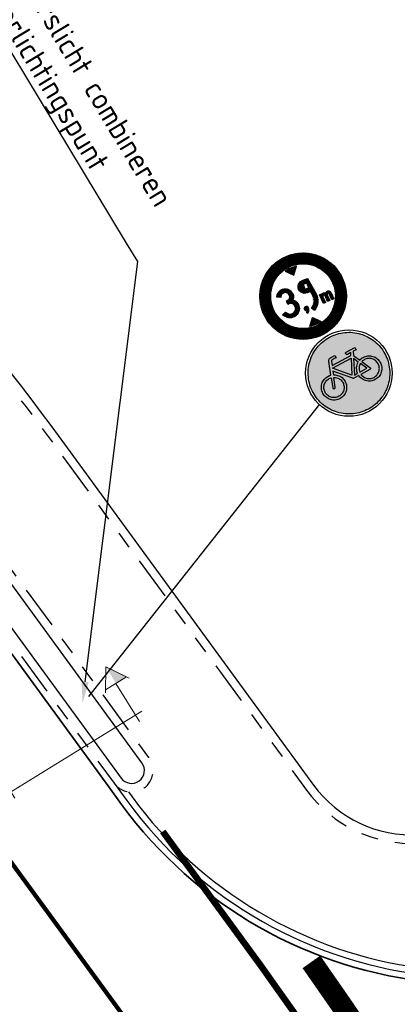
# Model space of a CAD drawing. Header units: metres. Extents: x 197458 to 198063, y 355297 to 355533.
# Tile 11 of 16: x 197539.55 to 197548.28, y 355361.3 to 355384.07. Entities that reach past the tile are written whole.
import ezdxf
from ezdxf import colors
from ezdxf.entities.mleader import LeaderData, LeaderLine
from ezdxf.enums import TextEntityAlignment as Align
from ezdxf.math import Vec2, Vec3

# ---------------------------------------------------------------- set-up
doc = ezdxf.new("R2010")
doc.units = ezdxf.units.M
for name, pattern in [('5050strp', [1, 0.5, -0.5]), ('VH-TROTTOIRBAND_130-150', [15, 5, -2, 2, -2, 2, -2]), ('VW-1-1_STREEP', [2, 1, -1])]:
    doc.linetypes.add(name, pattern=pattern)
for name, color, linetype, lineweight in [('N-WE-VH-GOOT_TEGEL-G', 170, 'Continuous', 35), ('N-WE-VW-MARKERING-DWARS_BLOK_5050-G', 255, '5050strp', 35), ('N-WE-VW-MARKERING_DWARS_DRIEHOEK_5050-G', 255, 'VW-HAAIETAND50-L-N', 35), ('N-WE-VW-MARKERING_LANGS_STREEP_11-G', 255, 'VW-1-1_STREEP', 13), ('X-XX-AL-T25', 7, 'Continuous', 25)]:
    doc.layers.add(name, color=color, linetype=linetype, lineweight=lineweight)
for name, color, linetype in [('N-WE-VH-KANTOPSLUITING_STREKLAAG-G', 7, 'Continuous'), ('N-XX-VH-KANTOPSLUITING_TROTTOIRBAND_180_200_250-G', 7, 'Continuous'), ('N-XX-VH-KANTOPSLUITING_VOORKANTBAND-G', 7, 'VH-TROTTOIRBAND_130-150'), ('X-XX-AL-DWARSPROFIEL-G', 7, 'Continuous'), ('Z_WEG_Z_VERKEERSB', 7, 'Continuous')]:
    doc.layers.add(name, color=color, linetype=linetype)
doc.styles.add('NLCS-ISO-M200-T25', font='NLCS-ISO.ttf', dxfattribs={"height": 0.5})
doc.styles.add('ROMANS1_200_50', font='romans.shx', dxfattribs={"width": 0.9, "height": 1})
doc.linetypes.add('VW-HAAIETAND50-L-N', pattern='A,0,-0.5,[150,NLCS.SHX,S=1,R=0,X=-0.625,Y=0],-0.5', length=1)
pattern_1 = [(113.90653, (197547.329716, 355374.905521), (-0.011427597, -0.005065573), [])]

# ---------------------------------------------------------------- blocks, each defined once
blk = doc.blocks.new('*U22')
at = {"layer": 'X-XX-AL-DWARSPROFIEL-G', "lineweight": 9}
for p, q in [((-13.078, 2.632), (-13.724, 1.614)), ((-13.078, 2.632), (-13.652, 1.728)), ((-13.078, 2.632), (-12.432, 1.614)), ((-6.312, 2.632), (-6.958, 1.614)), ((-6.312, 2.632), (-5.738, 1.728)), ((-6.312, 2.632), (-5.666, 1.614)), ((-13.078, 1.728), (-13.078, -0.351)), ((-6.312, 1.728), (-6.312, -0.351))]:
    blk.add_line(p, q, dxfattribs=at)
at = {"layer": 'X-XX-AL-DWARSPROFIEL-G', "lineweight": 9, "flags": 128}
for points in [[(-13.652, 1.728), (-12.505, 1.728)], [(-5.738, 1.728), (-6.885, 1.728)]]:
    blk.add_lwpolyline(points, dxfattribs=at)
at = {"layer": 'X-XX-AL-DWARSPROFIEL-G', "lineweight": 9}
blk.add_lwpolyline([(-5.968, 0), (-13.423, 0)], dxfattribs=at)
for points in [[(-13.078, 2.632), (-13.078, 1.728), (-13.652, 1.728)], [(-6.312, 2.632), (-6.312, 1.728), (-5.738, 1.728)]]:
    blk.add_solid(points, dxfattribs=at)
at = {"layer": 'X-XX-AL-DWARSPROFIEL-G', "lineweight": 9, "style": 'ROMANS1_200_50', "width": 0.9}
for tag, p in [('DP_L', (-13.078, 2.801)), ('DP_R', (-6.312, 2.801))]:
    blk.add_attdef(tag, text='', height=0.5, rotation=359.9999, dxfattribs=at).set_placement(p, align=Align.BOTTOM_CENTER)

msp = doc.modelspace()

# ---------------------------------------------------------------- hatches: boundary and pattern name
at = {"layer": 'Z_WEG_Z_VERKEERSB'}
h = msp.add_hatch(dxfattribs=at)
h.set_pattern_fill('LINE', color=10, scale=0.1, angle=113.9065, style=0)
h.set_pattern_definition(pattern_1)
edge = h.paths.add_edge_path(flags=17)
edge.add_arc((197546.101, 355377.677), 0.75, 0, 360)
edge = h.paths.add_edge_path()
edge.add_arc((197546.101, 355377.677), 1, 0, 360)
h = msp.add_hatch(dxfattribs=at)
h.set_pattern_fill('LINE', color=256, scale=0.1, angle=113.9065, style=0)
h.set_pattern_definition(pattern_1)
h.paths.add_polyline_path([(197545.834, 355377.51), (197545.845, 355377.506), (197545.867, 355377.496), (197545.886, 355377.481), (197545.902, 355377.462), (197545.915, 355377.439), (197545.924, 355377.414), (197545.927, 355377.389), (197545.925, 355377.364), (197545.918, 355377.339), (197545.905, 355377.316), (197545.886, 355377.296), (197545.861, 355377.28), (197545.831, 355377.268), (197545.814, 355377.264), (197545.797, 355377.262), (197545.78, 355377.264), (197545.763, 355377.267), (197545.746, 355377.274), (197545.73, 355377.283), (197545.713, 355377.294), (197545.696, 355377.308), (197545.627, 355377.246), (197545.655, 355377.226), (197545.682, 355377.21), (197545.709, 355377.197), (197545.734, 355377.187), (197545.76, 355377.18), (197545.784, 355377.176), (197545.808, 355377.176), (197545.831, 355377.179), (197545.853, 355377.184), (197545.874, 355377.19), (197545.893, 355377.198), (197545.911, 355377.207), (197545.927, 355377.218), (197545.943, 355377.23), (197545.956, 355377.244), (197545.969, 355377.258), (197545.989, 355377.29), (197546.003, 355377.322), (197546.012, 355377.355), (197546.014, 355377.389), (197546.012, 355377.423), (197546.004, 355377.455), (197545.992, 355377.485), (197545.974, 355377.514), (197545.952, 355377.54), (197545.927, 355377.562), (197545.898, 355377.579), (197545.866, 355377.593), (197545.873, 355377.615), (197545.877, 355377.639), (197545.878, 355377.664), (197545.875, 355377.691), (197545.867, 355377.719), (197545.854, 355377.746), (197545.835, 355377.774), (197545.81, 355377.801), (197545.781, 355377.824), (197545.75, 355377.839), (197545.716, 355377.848), (197545.68, 355377.849), (197545.662, 355377.847), (197545.644, 355377.843), (197545.627, 355377.838), (197545.611, 355377.832), (197545.595, 355377.824), (197545.58, 355377.814), (197545.566, 355377.803), (197545.552, 355377.791), (197545.539, 355377.778), (197545.528, 355377.763), (197545.518, 355377.747), (197545.51, 355377.731), (197545.503, 355377.713), (197545.498, 355377.694), (197545.494, 355377.674), (197545.492, 355377.653), (197545.583, 355377.65), (197545.587, 355377.671), (197545.592, 355377.69), (197545.6, 355377.706), (197545.608, 355377.72), (197545.619, 355377.732), (197545.631, 355377.742), (197545.644, 355377.75), (197545.659, 355377.756), (197545.689, 355377.762), (197545.716, 355377.759), (197545.739, 355377.75), (197545.76, 355377.732), (197545.776, 355377.711), (197545.786, 355377.689), (197545.791, 355377.666), (197545.79, 355377.642), (197545.782, 355377.62), (197545.767, 355377.6), (197545.745, 355377.583), (197545.715, 355377.569), (197545.751, 355377.488), (197545.763, 355377.496), (197545.775, 355377.503), (197545.787, 355377.508), (197545.799, 355377.511), (197545.81, 355377.512), (197545.822, 355377.512)])
h.paths.add_polyline_path([(197546.191, 355377.32), (197546.187, 355377.313), (197546.185, 355377.309), (197546.182, 355377.305), (197546.21, 355377.284), (197546.215, 355377.29), (197546.219, 355377.296), (197546.225, 355377.308), (197546.232, 355377.324), (197546.236, 355377.343), (197546.238, 355377.362), (197546.235, 355377.381), (197546.229, 355377.402), (197546.223, 355377.412), (197546.217, 355377.421), (197546.209, 355377.428), (197546.2, 355377.434), (197546.191, 355377.438), (197546.181, 355377.439), (197546.17, 355377.438), (197546.159, 355377.435), (197546.15, 355377.43), (197546.141, 355377.423), (197546.135, 355377.414), (197546.13, 355377.405), (197546.128, 355377.395), (197546.128, 355377.386), (197546.129, 355377.377), (197546.132, 355377.368), (197546.142, 355377.353), (197546.156, 355377.343), (197546.17, 355377.339), (197546.182, 355377.338), (197546.19, 355377.34), (197546.198, 355377.342), (197546.198, 355377.336), (197546.196, 355377.33)])
h.paths.add_polyline_path([(197546.255, 355376.978), (197546.29, 355376.986), (197546.324, 355376.997), (197546.357, 355377.009), (197546.391, 355377.023), (197546.423, 355377.038), (197546.455, 355377.055), (197546.485, 355377.073), (197546.515, 355377.093), (197546.32, 355377.183)])
edge = h.paths.add_edge_path()
edge.add_arc((197546.109, 355377.571), 0.335, 319.1673, 389.3084)
edge.add_line((197546.401, 355377.735), (197546.203, 355378.088))
edge.add_line((197546.203, 355378.088), (197546.079, 355378.039))
edge.add_arc((197546.139, 355377.897), 0.154, 112.8874, 203.4506)
edge.add_arc((197546.139, 355377.897), 0.154, 203.4506, 294.0139)
edge.add_line((197546.202, 355377.756), (197546.165, 355377.838))
edge.add_arc((197546.139, 355377.897), 0.064, 203.8143, 294.0139, ccw=False)
edge.add_arc((197546.139, 355377.897), 0.064, 113.6148, 203.8143, ccw=False)
edge.add_line((197546.114, 355377.956), (197546.186, 355377.984))
edge.add_line((197546.186, 355377.984), (197546.232, 355377.868))
edge.add_line((197546.232, 355377.868), (197546.165, 355377.838))
edge.add_line((197546.165, 355377.838), (197546.202, 355377.756))
edge.add_line((197546.202, 355377.756), (197546.269, 355377.786))
edge.add_line((197546.269, 355377.786), (197546.322, 355377.691))
edge.add_arc((197546.109, 355377.571), 0.245, -40.8327, 29.3084, ccw=False)
edge.add_line((197546.294, 355377.411), (197546.362, 355377.352))
h.paths.add_polyline_path([(197546.557, 355377.675), (197546.558, 355377.686), (197546.563, 355377.696), (197546.572, 355377.702), (197546.583, 355377.705), (197546.593, 355377.702), (197546.602, 355377.696), (197546.608, 355377.686), (197546.667, 355377.554), (197546.715, 355377.575), (197546.656, 355377.707), (197546.653, 355377.718), (197546.654, 355377.729), (197546.659, 355377.739), (197546.668, 355377.745), (197546.679, 355377.748), (197546.69, 355377.745), (197546.699, 355377.738), (197546.705, 355377.729), (197546.764, 355377.596), (197546.811, 355377.618), (197546.749, 355377.758), (197546.743, 355377.769), (197546.735, 355377.778), (197546.726, 355377.787), (197546.714, 355377.793), (197546.702, 355377.798), (197546.689, 355377.8), (197546.675, 355377.798), (197546.662, 355377.794), (197546.649, 355377.786), (197546.638, 355377.776), (197546.629, 355377.764), (197546.623, 355377.749), (197546.608, 355377.754), (197546.594, 355377.757), (197546.581, 355377.756), (197546.569, 355377.753), (197546.558, 355377.747), (197546.549, 355377.74), (197546.541, 355377.731), (197546.534, 355377.722), (197546.529, 355377.732), (197546.482, 355377.711), (197546.571, 355377.511), (197546.618, 355377.532), (197546.56, 355377.664)])
h.paths.add_polyline_path([(197545.813, 355378.326), (197545.78, 355378.311), (197545.749, 355378.294), (197545.718, 355378.276), (197545.689, 355378.256), (197545.884, 355378.166), (197545.948, 355378.371), (197545.914, 355378.362), (197545.88, 355378.352), (197545.846, 355378.34)])
h = msp.add_hatch(color=170, dxfattribs=at)
h.paths.add_polyline_path([(197546.672, 355376.706), (197546.633, 355376.681), (197546.596, 355376.655), (197546.559, 355376.626), (197546.525, 355376.596), (197546.491, 355376.564), (197546.459, 355376.53), (197546.429, 355376.495), (197546.4, 355376.458), (197546.374, 355376.42), (197546.349, 355376.381), (197546.327, 355376.341), (197546.306, 355376.299), (197546.287, 355376.257), (197546.271, 355376.214), (197546.256, 355376.169), (197546.244, 355376.124), (197546.234, 355376.079), (197546.226, 355376.033), (197546.221, 355375.987), (197546.218, 355375.941), (197546.217, 355375.895), (197546.218, 355375.849), (197546.222, 355375.802), (197546.228, 355375.756), (197546.236, 355375.71), (197546.246, 355375.665), (197546.258, 355375.621), (197546.273, 355375.577), (197546.29, 355375.534), (197546.309, 355375.492), (197546.33, 355375.45), (197546.353, 355375.41), (197546.378, 355375.37), (197546.405, 355375.333), (197546.433, 355375.297), (197546.463, 355375.262), (197546.495, 355375.229), (197546.529, 355375.197), (197546.565, 355375.166), (197546.601, 355375.138), (197546.639, 355375.111), (197546.679, 355375.086), (197546.719, 355375.064), (197546.76, 355375.043), (197546.802, 355375.025), (197546.846, 355375.008), (197546.89, 355374.994), (197546.935, 355374.981), (197546.981, 355374.971), (197547.026, 355374.963), (197547.072, 355374.958), (197547.118, 355374.955), (197547.164, 355374.954), (197547.21, 355374.955), (197547.257, 355374.959), (197547.303, 355374.965), (197547.349, 355374.973), (197547.394, 355374.983), (197547.438, 355374.995), (197547.482, 355375.01), (197547.525, 355375.027), (197547.567, 355375.046), (197547.609, 355375.067), (197547.65, 355375.09), (197547.689, 355375.115), (197547.726, 355375.142), (197547.763, 355375.17), (197547.797, 355375.2), (197547.831, 355375.232), (197547.863, 355375.266), (197547.893, 355375.302), (197547.922, 355375.339), (197547.948, 355375.377), (197547.973, 355375.416), (197547.995, 355375.456), (197548.016, 355375.497), (197548.035, 355375.539), (197548.051, 355375.583), (197548.066, 355375.627), (197548.078, 355375.672), (197548.088, 355375.718), (197548.096, 355375.763), (197548.101, 355375.809), (197548.104, 355375.855), (197548.105, 355375.901), (197548.104, 355375.948), (197548.1, 355375.994), (197548.094, 355376.041), (197548.086, 355376.086), (197548.076, 355376.131), (197548.064, 355376.176), (197548.049, 355376.219), (197548.032, 355376.262), (197548.013, 355376.305), (197547.992, 355376.346), (197547.969, 355376.387), (197547.944, 355376.426), (197547.917, 355376.464), (197547.889, 355376.5), (197547.859, 355376.535), (197547.827, 355376.568), (197547.793, 355376.6), (197547.758, 355376.63), (197547.721, 355376.659), (197547.683, 355376.685), (197547.643, 355376.71), (197547.603, 355376.733), (197547.562, 355376.753), (197547.52, 355376.772), (197547.476, 355376.788), (197547.432, 355376.803), (197547.387, 355376.815), (197547.342, 355376.825), (197547.296, 355376.833), (197547.25, 355376.838), (197547.204, 355376.842), (197547.158, 355376.843), (197547.112, 355376.841), (197547.065, 355376.838), (197547.019, 355376.832), (197546.973, 355376.824), (197546.928, 355376.813), (197546.884, 355376.801), (197546.84, 355376.786), (197546.797, 355376.77), (197546.755, 355376.751), (197546.713, 355376.729)])
h.paths.add_polyline_path([(197547.085, 355375.457), (197547.073, 355375.431), (197547.058, 355375.406), (197547.041, 355375.383), (197547.022, 355375.361), (197547.001, 355375.342), (197546.978, 355375.325), (197546.954, 355375.31), (197546.928, 355375.298), (197546.901, 355375.288), (197546.873, 355375.281), (197546.845, 355375.277), (197546.816, 355375.275), (197546.787, 355375.277), (197546.759, 355375.281), (197546.731, 355375.288), (197546.704, 355375.297), (197546.678, 355375.309), (197546.654, 355375.324), (197546.631, 355375.341), (197546.609, 355375.36), (197546.59, 355375.381), (197546.573, 355375.404), (197546.558, 355375.429), (197546.546, 355375.455), (197546.536, 355375.481), (197546.529, 355375.509), (197546.525, 355375.538), (197546.523, 355375.566), (197546.525, 355375.595), (197546.529, 355375.623), (197546.536, 355375.651), (197546.545, 355375.678), (197546.557, 355375.704), (197546.572, 355375.728), (197546.589, 355375.752), (197546.608, 355375.773), (197546.629, 355375.792), (197546.652, 355375.809), (197546.676, 355375.824), (197546.71, 355375.84), (197546.744, 355375.851), (197546.697, 355376.169), (197546.697, 355376.186), (197546.699, 355376.203), (197546.705, 355376.219), (197546.714, 355376.234), (197546.724, 355376.246), (197546.733, 355376.253), (197546.736, 355376.255), (197546.743, 355376.258), (197546.751, 355376.263), (197546.762, 355376.269), (197546.776, 355376.276), (197546.793, 355376.285), (197546.812, 355376.296), (197546.834, 355376.307), (197546.862, 355376.256), (197546.84, 355376.244), (197546.821, 355376.234), (197546.805, 355376.225), (197546.792, 355376.218), (197546.781, 355376.212), (197546.774, 355376.208), (197546.769, 355376.206), (197546.767, 355376.205), (197546.761, 355376.199), (197546.756, 355376.188), (197546.755, 355376.177), (197546.77, 355376.074), (197547.206, 355376.309), (197547.203, 355376.373), (197547.126, 355376.332), (197547.114, 355376.328), (197547.103, 355376.329), (197547.093, 355376.335), (197547.086, 355376.344), (197547.082, 355376.354), (197547.083, 355376.366), (197547.089, 355376.376), (197547.098, 355376.383), (197547.297, 355376.49), (197547.325, 355376.439), (197547.26, 355376.404), (197547.264, 355376.307), (197547.411, 355376.201), (197547.429, 355376.219), (197547.448, 355376.235), (197547.468, 355376.25), (197547.49, 355376.263), (197547.516, 355376.275), (197547.543, 355376.285), (197547.571, 355376.292), (197547.6, 355376.296), (197547.628, 355376.298), (197547.657, 355376.297), (197547.685, 355376.293), (197547.713, 355376.286), (197547.74, 355376.276), (197547.766, 355376.264), (197547.79, 355376.249), (197547.813, 355376.232), (197547.835, 355376.213), (197547.854, 355376.192), (197547.871, 355376.169), (197547.886, 355376.144), (197547.898, 355376.118), (197547.908, 355376.092), (197547.915, 355376.064), (197547.919, 355376.036), (197547.921, 355376.007), (197547.92, 355375.978), (197547.916, 355375.95), (197547.909, 355375.922), (197547.899, 355375.895), (197547.887, 355375.87), (197547.873, 355375.845), (197547.856, 355375.822), (197547.836, 355375.8), (197547.815, 355375.781), (197547.792, 355375.764), (197547.768, 355375.749), (197547.742, 355375.737), (197547.715, 355375.727), (197547.687, 355375.72), (197547.659, 355375.716), (197547.63, 355375.714), (197547.601, 355375.716), (197547.573, 355375.72), (197547.545, 355375.726), (197547.518, 355375.736), (197547.492, 355375.748), (197547.468, 355375.763), (197547.445, 355375.78), (197547.428, 355375.794), (197547.413, 355375.809), (197547.4, 355375.825), (197547.387, 355375.842), (197547.271, 355375.78), (197547.266, 355375.778), (197547.26, 355375.777), (197547.248, 355375.779), (197546.789, 355375.947), (197546.802, 355375.859), (197546.826, 355375.859), (197546.851, 355375.857), (197546.875, 355375.853), (197546.899, 355375.847), (197546.926, 355375.838), (197546.952, 355375.825), (197546.977, 355375.811), (197547, 355375.794), (197547.021, 355375.774), (197547.04, 355375.753), (197547.057, 355375.73), (197547.072, 355375.706), (197547.084, 355375.68), (197547.094, 355375.653), (197547.101, 355375.625), (197547.106, 355375.597), (197547.107, 355375.568), (197547.106, 355375.54), (197547.102, 355375.512), (197547.095, 355375.484)], flags=16)
h.paths.add_polyline_path([(197547.031, 355375.478), (197547.022, 355375.458), (197547.01, 355375.438), (197546.996, 355375.42), (197546.981, 355375.403), (197546.964, 355375.387), (197546.946, 355375.374), (197546.926, 355375.362), (197546.905, 355375.352), (197546.884, 355375.344), (197546.861, 355375.338), (197546.839, 355375.335), (197546.816, 355375.333), (197546.793, 355375.334), (197546.77, 355375.338), (197546.748, 355375.343), (197546.726, 355375.351), (197546.706, 355375.361), (197546.686, 355375.372), (197546.668, 355375.386), (197546.65, 355375.401), (197546.635, 355375.418), (197546.621, 355375.437), (197546.61, 355375.456), (197546.6, 355375.477), (197546.592, 355375.499), (197546.586, 355375.521), (197546.583, 355375.544), (197546.581, 355375.567), (197546.582, 355375.589), (197546.586, 355375.612), (197546.591, 355375.634), (197546.599, 355375.656), (197546.609, 355375.676), (197546.62, 355375.696), (197546.634, 355375.715), (197546.649, 355375.732), (197546.666, 355375.747), (197546.684, 355375.761), (197546.704, 355375.773), (197546.728, 355375.784), (197546.753, 355375.793), (197546.786, 355375.563), (197546.79, 355375.552), (197546.798, 355375.544), (197546.808, 355375.539), (197546.819, 355375.539), (197546.83, 355375.542), (197546.839, 355375.55), (197546.844, 355375.56), (197546.844, 355375.571), (197546.811, 355375.801), (197546.847, 355375.799), (197546.882, 355375.791), (197546.904, 355375.783), (197546.925, 355375.774), (197546.944, 355375.762), (197546.963, 355375.748), (197546.98, 355375.733), (197546.995, 355375.716), (197547.009, 355375.698), (197547.021, 355375.678), (197547.031, 355375.657), (197547.038, 355375.636), (197547.044, 355375.614), (197547.047, 355375.591), (197547.049, 355375.568), (197547.048, 355375.545), (197547.045, 355375.522), (197547.039, 355375.5)], flags=0)
h.paths.add_polyline_path([(197547.562, 355375.782), (197547.54, 355375.79), (197547.52, 355375.799), (197547.5, 355375.811), (197547.481, 355375.825), (197547.458, 355375.846), (197547.439, 355375.87), (197547.644, 355375.981), (197547.653, 355375.989), (197547.657, 355375.999), (197547.658, 355376.011), (197547.654, 355376.021), (197547.646, 355376.03), (197547.459, 355376.166), (197547.472, 355376.179), (197547.487, 355376.191), (197547.502, 355376.202), (197547.518, 355376.211), (197547.539, 355376.221), (197547.56, 355376.229), (197547.582, 355376.235), (197547.605, 355376.238), (197547.628, 355376.239), (197547.651, 355376.238), (197547.674, 355376.235), (197547.696, 355376.23), (197547.718, 355376.222), (197547.738, 355376.212), (197547.758, 355376.201), (197547.776, 355376.187), (197547.793, 355376.172), (197547.809, 355376.155), (197547.822, 355376.136), (197547.834, 355376.117), (197547.844, 355376.096), (197547.852, 355376.074), (197547.858, 355376.052), (197547.862, 355376.03), (197547.863, 355376.006), (197547.862, 355375.984), (197547.858, 355375.961), (197547.853, 355375.939), (197547.845, 355375.917), (197547.835, 355375.896), (197547.824, 355375.877), (197547.81, 355375.858), (197547.795, 355375.841), (197547.778, 355375.826), (197547.759, 355375.812), (197547.74, 355375.8), (197547.719, 355375.791), (197547.698, 355375.783), (197547.676, 355375.777), (197547.653, 355375.774), (197547.63, 355375.772), (197547.607, 355375.773), (197547.585, 355375.777)], flags=0)
h.paths.add_polyline_path([(197547.285, 355375.854), (197547.268, 355376.233), (197547.377, 355376.153), (197547.361, 355376.122), (197547.349, 355376.09), (197547.342, 355376.062), (197547.338, 355376.034), (197547.337, 355376.005), (197547.339, 355375.976), (197547.341, 355375.955), (197547.346, 355375.935), (197547.352, 355375.914), (197547.359, 355375.894)], flags=0)
h.paths.add_polyline_path([(197547.227, 355375.849), (197546.779, 355376.012), (197547.209, 355376.244)], flags=0)
h.paths.add_polyline_path([(197547.411, 355375.922), (197547.402, 355375.952), (197547.396, 355375.982), (197547.395, 355376.005), (197547.396, 355376.028), (197547.4, 355376.051), (197547.405, 355376.073), (197547.414, 355376.096), (197547.424, 355376.119), (197547.574, 355376.01)], flags=0)
h = msp.add_hatch(color=255, dxfattribs=at)
h.paths.add_polyline_path([(197546.77, 355376.074), (197546.755, 355376.177), (197546.756, 355376.188), (197546.761, 355376.199), (197546.767, 355376.205), (197546.769, 355376.206), (197546.774, 355376.208), (197546.781, 355376.212), (197546.792, 355376.218), (197546.805, 355376.225), (197546.821, 355376.234), (197546.84, 355376.244), (197546.862, 355376.256), (197546.834, 355376.307), (197546.812, 355376.296), (197546.793, 355376.285), (197546.776, 355376.276), (197546.762, 355376.269), (197546.751, 355376.263), (197546.743, 355376.258), (197546.736, 355376.255), (197546.733, 355376.253), (197546.724, 355376.246), (197546.714, 355376.234), (197546.705, 355376.219), (197546.699, 355376.203), (197546.697, 355376.186), (197546.697, 355376.169), (197546.744, 355375.851), (197546.71, 355375.84), (197546.676, 355375.824), (197546.652, 355375.809), (197546.629, 355375.792), (197546.608, 355375.773), (197546.589, 355375.752), (197546.572, 355375.728), (197546.557, 355375.704), (197546.545, 355375.678), (197546.536, 355375.651), (197546.529, 355375.623), (197546.525, 355375.595), (197546.523, 355375.566), (197546.525, 355375.538), (197546.529, 355375.509), (197546.536, 355375.481), (197546.546, 355375.455), (197546.558, 355375.429), (197546.573, 355375.404), (197546.59, 355375.381), (197546.609, 355375.36), (197546.631, 355375.341), (197546.654, 355375.324), (197546.678, 355375.309), (197546.704, 355375.297), (197546.731, 355375.288), (197546.759, 355375.281), (197546.787, 355375.277), (197546.816, 355375.275), (197546.845, 355375.277), (197546.873, 355375.281), (197546.901, 355375.288), (197546.928, 355375.298), (197546.954, 355375.31), (197546.978, 355375.325), (197547.001, 355375.342), (197547.022, 355375.361), (197547.041, 355375.383), (197547.058, 355375.406), (197547.073, 355375.431), (197547.085, 355375.457), (197547.095, 355375.484), (197547.102, 355375.512), (197547.106, 355375.54), (197547.107, 355375.568), (197547.106, 355375.597), (197547.101, 355375.625), (197547.094, 355375.653), (197547.084, 355375.68), (197547.072, 355375.706), (197547.057, 355375.73), (197547.04, 355375.753), (197547.021, 355375.774), (197547, 355375.794), (197546.977, 355375.811), (197546.952, 355375.825), (197546.926, 355375.838), (197546.899, 355375.847), (197546.875, 355375.853), (197546.851, 355375.857), (197546.826, 355375.859), (197546.802, 355375.859), (197546.789, 355375.947), (197547.248, 355375.779), (197547.26, 355375.777), (197547.266, 355375.778), (197547.271, 355375.78), (197547.387, 355375.842), (197547.4, 355375.825), (197547.413, 355375.809), (197547.428, 355375.794), (197547.445, 355375.78), (197547.468, 355375.763), (197547.492, 355375.748), (197547.518, 355375.736), (197547.545, 355375.726), (197547.573, 355375.72), (197547.601, 355375.716), (197547.63, 355375.714), (197547.659, 355375.716), (197547.687, 355375.72), (197547.715, 355375.727), (197547.742, 355375.737), (197547.768, 355375.749), (197547.792, 355375.764), (197547.815, 355375.781), (197547.836, 355375.8), (197547.856, 355375.822), (197547.873, 355375.845), (197547.887, 355375.87), (197547.899, 355375.895), (197547.909, 355375.922), (197547.916, 355375.95), (197547.92, 355375.978), (197547.921, 355376.007), (197547.919, 355376.036), (197547.915, 355376.064), (197547.908, 355376.092), (197547.898, 355376.118), (197547.886, 355376.144), (197547.871, 355376.169), (197547.854, 355376.192), (197547.835, 355376.213), (197547.813, 355376.232), (197547.79, 355376.249), (197547.766, 355376.264), (197547.74, 355376.276), (197547.713, 355376.286), (197547.685, 355376.293), (197547.657, 355376.297), (197547.628, 355376.298), (197547.6, 355376.296), (197547.571, 355376.292), (197547.543, 355376.285), (197547.516, 355376.275), (197547.49, 355376.263), (197547.468, 355376.25), (197547.448, 355376.235), (197547.429, 355376.219), (197547.411, 355376.201), (197547.264, 355376.307), (197547.26, 355376.404), (197547.325, 355376.439), (197547.297, 355376.49), (197547.098, 355376.383), (197547.089, 355376.376), (197547.083, 355376.366), (197547.082, 355376.354), (197547.086, 355376.344), (197547.093, 355376.335), (197547.103, 355376.329), (197547.114, 355376.328), (197547.126, 355376.332), (197547.203, 355376.373), (197547.206, 355376.309)])
h.paths.add_polyline_path([(197547.411, 355375.922), (197547.402, 355375.952), (197547.396, 355375.982), (197547.395, 355376.005), (197547.396, 355376.028), (197547.4, 355376.051), (197547.405, 355376.073), (197547.414, 355376.096), (197547.424, 355376.119), (197547.574, 355376.01)], flags=16)
h.paths.add_polyline_path([(197547.439, 355375.87), (197547.644, 355375.981), (197547.653, 355375.989), (197547.657, 355375.999), (197547.658, 355376.011), (197547.654, 355376.021), (197547.646, 355376.03), (197547.459, 355376.166), (197547.472, 355376.179), (197547.487, 355376.191), (197547.502, 355376.202), (197547.518, 355376.211), (197547.539, 355376.221), (197547.56, 355376.229), (197547.582, 355376.235), (197547.605, 355376.238), (197547.628, 355376.239), (197547.651, 355376.238), (197547.674, 355376.235), (197547.696, 355376.23), (197547.718, 355376.222), (197547.738, 355376.212), (197547.758, 355376.201), (197547.776, 355376.187), (197547.793, 355376.172), (197547.809, 355376.155), (197547.822, 355376.136), (197547.834, 355376.117), (197547.844, 355376.096), (197547.852, 355376.074), (197547.858, 355376.052), (197547.862, 355376.03), (197547.863, 355376.006), (197547.862, 355375.984), (197547.858, 355375.961), (197547.853, 355375.939), (197547.845, 355375.917), (197547.835, 355375.896), (197547.824, 355375.877), (197547.81, 355375.858), (197547.795, 355375.841), (197547.778, 355375.826), (197547.759, 355375.812), (197547.74, 355375.8), (197547.719, 355375.791), (197547.698, 355375.783), (197547.676, 355375.777), (197547.653, 355375.774), (197547.63, 355375.772), (197547.607, 355375.773), (197547.585, 355375.777), (197547.562, 355375.782), (197547.54, 355375.79), (197547.52, 355375.799), (197547.5, 355375.811), (197547.481, 355375.825), (197547.458, 355375.846)], flags=16)
h.paths.add_polyline_path([(197547.359, 355375.894), (197547.285, 355375.854), (197547.268, 355376.233), (197547.377, 355376.153), (197547.361, 355376.122), (197547.349, 355376.09), (197547.342, 355376.062), (197547.338, 355376.034), (197547.337, 355376.005), (197547.339, 355375.976), (197547.341, 355375.955), (197547.346, 355375.935), (197547.352, 355375.914)], flags=16)
h.paths.add_polyline_path([(197547.227, 355375.849), (197546.779, 355376.012), (197547.209, 355376.244)], flags=16)
h.paths.add_polyline_path([(197547.021, 355375.678), (197547.031, 355375.657), (197547.038, 355375.636), (197547.044, 355375.614), (197547.047, 355375.591), (197547.049, 355375.568), (197547.048, 355375.545), (197547.045, 355375.522), (197547.039, 355375.5), (197547.031, 355375.478), (197547.022, 355375.458), (197547.01, 355375.438), (197546.996, 355375.42), (197546.981, 355375.403), (197546.964, 355375.387), (197546.946, 355375.374), (197546.926, 355375.362), (197546.905, 355375.352), (197546.884, 355375.344), (197546.861, 355375.338), (197546.839, 355375.335), (197546.816, 355375.333), (197546.793, 355375.334), (197546.77, 355375.338), (197546.748, 355375.343), (197546.726, 355375.351), (197546.706, 355375.361), (197546.686, 355375.372), (197546.668, 355375.386), (197546.65, 355375.401), (197546.635, 355375.418), (197546.621, 355375.437), (197546.61, 355375.456), (197546.6, 355375.477), (197546.592, 355375.499), (197546.586, 355375.521), (197546.583, 355375.544), (197546.581, 355375.567), (197546.582, 355375.589), (197546.586, 355375.612), (197546.591, 355375.634), (197546.599, 355375.656), (197546.609, 355375.676), (197546.62, 355375.696), (197546.634, 355375.715), (197546.649, 355375.732), (197546.666, 355375.747), (197546.684, 355375.761), (197546.704, 355375.773), (197546.728, 355375.784), (197546.753, 355375.793), (197546.786, 355375.563), (197546.79, 355375.552), (197546.798, 355375.544), (197546.808, 355375.539), (197546.819, 355375.539), (197546.83, 355375.542), (197546.839, 355375.55), (197546.844, 355375.56), (197546.844, 355375.571), (197546.811, 355375.801), (197546.847, 355375.799), (197546.882, 355375.791), (197546.904, 355375.783), (197546.925, 355375.774), (197546.944, 355375.762), (197546.963, 355375.748), (197546.98, 355375.733), (197546.995, 355375.716), (197547.009, 355375.698)], flags=16)

# ---------------------------------------------------------------- linework, layer by layer
at = {"layer": 'N-WE-VH-GOOT_TEGEL-G', "ltscale": 0.2, "flags": 128}
msp.add_lwpolyline([(197585.809, 355379.87), (197579.227, 355376.271), (197569.137, 355370.755), (197560.363, 355365.958), (197554.968, 355363.007, -0.015248), (197554.416, 355362.727, -0.133886), (197549.156, 355361.807, -0.214937), (197541.903, 355365.925), (197541.608, 355366.329), (197537.329, 355372.186, 0.072807), (197527.21, 355382.489), (197521.161, 355387.079, -0.021241), (197517.88, 355389.795)], format="xyb", dxfattribs=at)
at = {"layer": 'N-WE-VH-KANTOPSLUITING_STREKLAAG-G', "flags": 128}
for points in [[(197541.729, 355366.417), (197542.024, 355366.013, 0.214937), (197549.17, 355361.956, 0.214937)], [(197542.061, 355366.217), (197542.145, 355366.102, 0.2053), (197548.823, 355362.146, 0.2053)]]:
    msp.add_lwpolyline(points, format="xyb", dxfattribs=at)
at = {"layer": 'N-WE-VW-MARKERING-DWARS_BLOK_5050-G', "const_width": 0.5, "flags": 128}
msp.add_lwpolyline([(197546.292, 355362.284, -0.019054), (197548.564, 355358.831, -0.036491), (197553.586, 355349.015)], format="xyb", dxfattribs=at)
at = {"layer": 'N-WE-VW-MARKERING_DWARS_DRIEHOEK_5050-G', "const_width": 0.15, "flags": 128}
msp.add_lwpolyline([(197549.458, 355355.419), (197547.708, 355358.314, 0.02182), (197545.134, 355362.181), (197542.855, 355365.3)], format="xyb", dxfattribs=at)
at = {"layer": 'N-WE-VW-MARKERING_LANGS_STREEP_11-G', "const_width": 0.1, "flags": 128}
msp.add_lwpolyline([(197553.086, 355339.531, -0.014053), (197551.999, 355342.122), (197550.554, 355345.855, 0.033864), (197547.692, 355351.984, 0.009782), (197546.713, 355353.678), (197544.927, 355356.633, 0.02182), (197542.509, 355360.264), (197538.77, 355365.382)], format="xyb", dxfattribs=at)
at = {"layer": 'N-XX-VH-KANTOPSLUITING_TROTTOIRBAND_180_200_250-G', "flags": 128}
for points in [[(197523.165, 355390.391), (197529.537, 355385.556, -0.072807), (197540.437, 355374.457), (197546.343, 355366.374, 0.254961), (197548.768, 355365.23), (197549.598, 355365.279)], [(197518.115, 355390.055, 0.021241), (197521.372, 355387.358), (197527.422, 355382.768, -0.072807), (197537.611, 355372.392), (197541.89, 355366.535, 1), (197542.375, 355366.889), (197538.096, 355372.746, 0.072807), (197527.784, 355383.246), (197522.111, 355387.551), (197521.291, 355388.291)]]:
    msp.add_lwpolyline(points, format="xyb", dxfattribs=at)
at = {"layer": 'N-XX-VH-KANTOPSLUITING_VOORKANTBAND-G', "ltscale": 0.2, "flags": 128}
for points in [[(197523.044, 355390.232), (197529.416, 355385.397, -0.072807), (197540.276, 355374.339), (197546.181, 355366.256, 0.254961), (197548.78, 355365.031), (197559.51, 355365.662), (197560.292, 355366.089), (197569.065, 355370.886), (197579.155, 355376.403), (197585.737, 355380.002)], [(197517.981, 355389.907, 0.021241), (197521.251, 355387.199), (197527.301, 355382.609, -0.072807), (197537.45, 355372.274), (197541.729, 355366.417, 1), (197542.536, 355367.007), (197538.257, 355372.864, 0.072807), (197527.905, 355383.405), (197522.238, 355387.705), (197521.425, 355388.44)]]:
    msp.add_lwpolyline(points, format="xyb", dxfattribs=at)
at = {"layer": 'Z_WEG_Z_VERKEERSB'}
for points in [[(197545.948, 355378.371), (197545.914, 355378.362), (197545.88, 355378.352), (197545.846, 355378.34), (197545.813, 355378.326), (197545.78, 355378.311), (197545.749, 355378.294), (197545.718, 355378.276), (197545.689, 355378.256), (197545.884, 355378.166), (197545.948, 355378.371)], [(197545.583, 355377.65), (197545.492, 355377.653), (197545.494, 355377.674), (197545.498, 355377.694), (197545.503, 355377.713), (197545.51, 355377.731), (197545.518, 355377.747), (197545.528, 355377.763), (197545.539, 355377.778), (197545.552, 355377.791), (197545.566, 355377.803), (197545.58, 355377.814), (197545.595, 355377.824), (197545.611, 355377.832), (197545.627, 355377.838), (197545.644, 355377.843), (197545.662, 355377.847), (197545.68, 355377.849), (197545.716, 355377.848), (197545.75, 355377.839), (197545.781, 355377.824), (197545.81, 355377.801), (197545.835, 355377.774), (197545.854, 355377.746), (197545.867, 355377.719), (197545.875, 355377.691), (197545.878, 355377.664), (197545.877, 355377.639), (197545.873, 355377.615), (197545.866, 355377.593), (197545.898, 355377.579), (197545.927, 355377.562), (197545.952, 355377.54), (197545.974, 355377.514), (197545.992, 355377.485), (197546.004, 355377.455), (197546.012, 355377.423), (197546.014, 355377.389), (197546.012, 355377.355), (197546.003, 355377.322), (197545.989, 355377.29), (197545.969, 355377.258), (197545.956, 355377.244), (197545.943, 355377.23), (197545.927, 355377.218), (197545.911, 355377.207), (197545.893, 355377.198), (197545.874, 355377.19), (197545.853, 355377.184), (197545.831, 355377.179), (197545.808, 355377.176), (197545.784, 355377.176), (197545.76, 355377.18), (197545.734, 355377.187), (197545.709, 355377.197), (197545.682, 355377.21), (197545.655, 355377.226), (197545.627, 355377.246), (197545.696, 355377.308), (197545.713, 355377.294), (197545.73, 355377.283), (197545.746, 355377.274), (197545.763, 355377.267), (197545.78, 355377.264), (197545.797, 355377.262), (197545.814, 355377.264), (197545.831, 355377.268), (197545.861, 355377.28), (197545.886, 355377.296), (197545.905, 355377.316), (197545.918, 355377.339), (197545.925, 355377.364), (197545.927, 355377.389), (197545.924, 355377.414), (197545.915, 355377.439), (197545.902, 355377.462), (197545.886, 355377.481), (197545.867, 355377.496), (197545.845, 355377.506), (197545.834, 355377.51), (197545.822, 355377.512), (197545.81, 355377.512), (197545.799, 355377.511), (197545.787, 355377.508), (197545.775, 355377.503), (197545.763, 355377.496), (197545.751, 355377.488), (197545.715, 355377.569), (197545.745, 355377.583), (197545.767, 355377.6), (197545.782, 355377.62), (197545.79, 355377.642), (197545.791, 355377.666), (197545.786, 355377.689), (197545.776, 355377.711), (197545.76, 355377.732), (197545.739, 355377.75), (197545.716, 355377.759), (197545.689, 355377.762), (197545.659, 355377.756), (197545.644, 355377.75), (197545.631, 355377.742), (197545.619, 355377.732), (197545.608, 355377.72), (197545.6, 355377.706), (197545.592, 355377.69), (197545.587, 355377.671), (197545.583, 355377.65)], [(197546.764, 355377.596), (197546.705, 355377.729), (197546.699, 355377.738), (197546.69, 355377.745), (197546.679, 355377.748), (197546.668, 355377.745), (197546.659, 355377.739), (197546.654, 355377.729), (197546.653, 355377.718), (197546.656, 355377.707), (197546.715, 355377.575), (197546.667, 355377.554), (197546.608, 355377.686), (197546.602, 355377.696), (197546.593, 355377.702), (197546.583, 355377.705), (197546.572, 355377.702), (197546.563, 355377.696), (197546.558, 355377.686), (197546.557, 355377.675), (197546.56, 355377.664), (197546.618, 355377.532), (197546.571, 355377.511), (197546.482, 355377.711), (197546.529, 355377.732), (197546.534, 355377.722), (197546.541, 355377.731), (197546.549, 355377.74), (197546.558, 355377.747), (197546.569, 355377.753), (197546.581, 355377.756), (197546.594, 355377.757), (197546.608, 355377.754), (197546.623, 355377.749), (197546.629, 355377.764), (197546.638, 355377.776), (197546.649, 355377.786), (197546.662, 355377.794), (197546.675, 355377.798), (197546.689, 355377.8), (197546.702, 355377.798), (197546.714, 355377.793), (197546.726, 355377.787), (197546.735, 355377.778), (197546.743, 355377.769), (197546.749, 355377.758), (197546.811, 355377.618), (197546.764, 355377.596)], [(197546.198, 355377.342), (197546.198, 355377.337), (197546.197, 355377.334), (197546.196, 355377.33), (197546.193, 355377.324), (197546.19, 355377.317), (197546.187, 355377.313), (197546.185, 355377.309), (197546.182, 355377.305), (197546.21, 355377.284), (197546.215, 355377.29), (197546.219, 355377.296), (197546.225, 355377.308), (197546.232, 355377.324), (197546.236, 355377.343), (197546.238, 355377.362), (197546.235, 355377.381), (197546.229, 355377.402), (197546.223, 355377.412), (197546.217, 355377.421), (197546.209, 355377.428), (197546.2, 355377.434), (197546.191, 355377.438), (197546.181, 355377.439), (197546.17, 355377.438), (197546.159, 355377.435), (197546.15, 355377.43), (197546.141, 355377.423), (197546.135, 355377.414), (197546.13, 355377.405), (197546.128, 355377.395), (197546.128, 355377.386), (197546.129, 355377.377), (197546.132, 355377.368), (197546.142, 355377.353), (197546.156, 355377.343), (197546.17, 355377.339), (197546.182, 355377.338), (197546.19, 355377.34), (197546.198, 355377.342)], [(197546.515, 355377.093), (197546.485, 355377.073), (197546.455, 355377.055), (197546.423, 355377.038), (197546.391, 355377.023), (197546.357, 355377.009), (197546.324, 355376.997), (197546.29, 355376.986), (197546.255, 355376.978), (197546.32, 355377.183), (197546.515, 355377.093)], [(197547.992, 355376.346), (197548.013, 355376.305), (197548.032, 355376.262), (197548.049, 355376.219), (197548.064, 355376.176), (197548.076, 355376.131), (197548.086, 355376.086), (197548.094, 355376.041), (197548.1, 355375.994), (197548.104, 355375.948), (197548.105, 355375.901), (197548.104, 355375.855), (197548.101, 355375.809), (197548.096, 355375.763), (197548.088, 355375.718), (197548.078, 355375.672), (197548.066, 355375.627), (197548.051, 355375.583), (197548.035, 355375.539), (197548.016, 355375.497), (197547.995, 355375.456), (197547.973, 355375.416), (197547.948, 355375.377), (197547.922, 355375.339), (197547.893, 355375.302), (197547.863, 355375.266), (197547.831, 355375.232), (197547.797, 355375.2), (197547.763, 355375.17), (197547.726, 355375.142), (197547.689, 355375.115), (197547.65, 355375.09), (197547.609, 355375.067), (197547.567, 355375.046), (197547.525, 355375.027), (197547.482, 355375.01), (197547.438, 355374.995), (197547.394, 355374.983), (197547.349, 355374.973), (197547.303, 355374.965), (197547.257, 355374.959), (197547.21, 355374.955), (197547.164, 355374.954), (197547.118, 355374.955), (197547.072, 355374.958), (197547.026, 355374.963), (197546.981, 355374.971), (197546.935, 355374.981), (197546.89, 355374.994), (197546.846, 355375.008), (197546.802, 355375.025), (197546.76, 355375.043), (197546.719, 355375.064), (197546.679, 355375.086), (197546.639, 355375.111), (197546.601, 355375.138), (197546.565, 355375.166), (197546.529, 355375.197), (197546.495, 355375.229), (197546.463, 355375.262), (197546.433, 355375.297), (197546.405, 355375.333), (197546.378, 355375.37), (197546.353, 355375.41), (197546.33, 355375.45), (197546.309, 355375.492), (197546.29, 355375.534), (197546.273, 355375.577), (197546.258, 355375.621), (197546.246, 355375.665), (197546.236, 355375.71), (197546.228, 355375.756), (197546.222, 355375.802), (197546.218, 355375.849), (197546.217, 355375.895), (197546.218, 355375.941), (197546.221, 355375.987), (197546.226, 355376.033), (197546.234, 355376.079), (197546.244, 355376.124), (197546.256, 355376.169), (197546.271, 355376.214), (197546.287, 355376.257), (197546.306, 355376.299), (197546.327, 355376.341), (197546.349, 355376.381), (197546.374, 355376.42), (197546.4, 355376.458), (197546.429, 355376.495), (197546.459, 355376.53), (197546.491, 355376.564), (197546.525, 355376.596), (197546.559, 355376.626), (197546.596, 355376.655), (197546.633, 355376.681), (197546.672, 355376.706), (197546.713, 355376.729), (197546.755, 355376.751), (197546.797, 355376.77), (197546.84, 355376.786), (197546.884, 355376.801), (197546.928, 355376.813), (197546.973, 355376.824), (197547.019, 355376.832), (197547.065, 355376.838), (197547.112, 355376.841), (197547.158, 355376.843), (197547.204, 355376.842), (197547.25, 355376.838), (197547.296, 355376.833), (197547.342, 355376.825), (197547.387, 355376.815), (197547.432, 355376.803), (197547.476, 355376.788), (197547.52, 355376.772), (197547.562, 355376.753), (197547.603, 355376.733), (197547.643, 355376.71), (197547.683, 355376.685), (197547.721, 355376.659), (197547.758, 355376.63), (197547.793, 355376.6), (197547.827, 355376.568), (197547.859, 355376.535), (197547.889, 355376.5), (197547.917, 355376.464), (197547.944, 355376.426), (197547.969, 355376.387), (197547.992, 355376.346)]]:
    msp.add_lwpolyline(points, close=True, dxfattribs=at)
for points in [[(197546.269, 355377.786), (197546.202, 355377.756, -1.009879), (197546.079, 355378.039), (197546.203, 355378.088)], [(197546.232, 355377.868), (197546.165, 355377.838, -1.003489), (197546.114, 355377.956), (197546.186, 355377.984)], [(197546.203, 355378.088), (197546.401, 355377.735, -0.315976), (197546.362, 355377.352)], [(197546.269, 355377.786), (197546.322, 355377.691, -0.315976), (197546.294, 355377.411), (197546.362, 355377.352)]]:
    msp.add_lwpolyline(points, format="xyb", dxfattribs=at)
for points in [[(197546.232, 355377.868), (197546.186, 355377.984)], [(197546.48, 355375.177), (197541.135, 355368.423)]]:
    msp.add_lwpolyline(points, dxfattribs=at)
at = {"layer": 'Z_WEG_Z_VERKEERSB', "color": 255}
for points in [[(197547.271, 355375.78), (197547.266, 355375.778), (197547.26, 355375.777), (197547.248, 355375.779), (197546.789, 355375.947), (197546.802, 355375.859), (197546.826, 355375.859), (197546.851, 355375.857), (197546.875, 355375.853), (197546.899, 355375.847), (197546.926, 355375.838), (197546.952, 355375.825), (197546.977, 355375.811), (197547, 355375.794), (197547.021, 355375.774), (197547.04, 355375.753), (197547.057, 355375.73), (197547.072, 355375.706), (197547.084, 355375.68), (197547.094, 355375.653), (197547.101, 355375.625), (197547.106, 355375.597), (197547.107, 355375.568), (197547.106, 355375.54), (197547.102, 355375.512), (197547.095, 355375.484), (197547.085, 355375.457), (197547.073, 355375.431), (197547.058, 355375.406), (197547.041, 355375.383), (197547.022, 355375.361), (197547.001, 355375.342), (197546.978, 355375.325), (197546.954, 355375.31), (197546.928, 355375.298), (197546.901, 355375.288), (197546.873, 355375.281), (197546.845, 355375.277), (197546.816, 355375.275), (197546.787, 355375.277), (197546.759, 355375.281), (197546.731, 355375.288), (197546.704, 355375.297), (197546.678, 355375.309), (197546.654, 355375.324), (197546.631, 355375.341), (197546.609, 355375.36), (197546.59, 355375.381), (197546.573, 355375.404), (197546.558, 355375.429), (197546.546, 355375.455), (197546.536, 355375.481), (197546.529, 355375.509), (197546.525, 355375.538), (197546.523, 355375.566), (197546.525, 355375.595), (197546.529, 355375.623), (197546.536, 355375.651), (197546.545, 355375.678), (197546.557, 355375.704), (197546.572, 355375.728), (197546.589, 355375.752), (197546.608, 355375.773), (197546.629, 355375.792), (197546.652, 355375.809), (197546.676, 355375.824), (197546.71, 355375.84), (197546.744, 355375.851), (197546.697, 355376.169), (197546.697, 355376.186), (197546.699, 355376.203), (197546.705, 355376.219), (197546.714, 355376.234), (197546.724, 355376.246), (197546.733, 355376.253), (197546.736, 355376.255), (197546.743, 355376.258), (197546.751, 355376.263), (197546.762, 355376.269), (197546.776, 355376.276), (197546.793, 355376.285), (197546.812, 355376.296), (197546.834, 355376.307), (197546.862, 355376.256), (197546.84, 355376.244), (197546.821, 355376.234), (197546.805, 355376.225), (197546.792, 355376.218), (197546.781, 355376.212), (197546.774, 355376.208), (197546.769, 355376.206), (197546.767, 355376.205), (197546.761, 355376.199), (197546.756, 355376.188), (197546.755, 355376.177), (197546.77, 355376.074), (197547.206, 355376.309), (197547.203, 355376.373), (197547.126, 355376.332), (197547.114, 355376.328), (197547.103, 355376.329), (197547.093, 355376.335), (197547.086, 355376.344), (197547.082, 355376.354), (197547.083, 355376.366), (197547.089, 355376.376), (197547.098, 355376.383), (197547.297, 355376.49), (197547.325, 355376.439), (197547.26, 355376.404), (197547.264, 355376.307), (197547.411, 355376.201), (197547.429, 355376.219), (197547.448, 355376.235), (197547.468, 355376.25), (197547.49, 355376.263), (197547.516, 355376.275), (197547.543, 355376.285), (197547.571, 355376.292), (197547.6, 355376.296), (197547.628, 355376.298), (197547.657, 355376.297), (197547.685, 355376.293), (197547.713, 355376.286), (197547.74, 355376.276), (197547.766, 355376.264), (197547.79, 355376.249), (197547.813, 355376.232), (197547.835, 355376.213), (197547.854, 355376.192), (197547.871, 355376.169), (197547.886, 355376.144), (197547.898, 355376.118), (197547.908, 355376.092), (197547.915, 355376.064), (197547.919, 355376.036), (197547.921, 355376.007), (197547.92, 355375.978), (197547.916, 355375.95), (197547.909, 355375.922), (197547.899, 355375.895), (197547.887, 355375.87), (197547.873, 355375.845), (197547.856, 355375.822), (197547.836, 355375.8), (197547.815, 355375.781), (197547.792, 355375.764), (197547.768, 355375.749), (197547.742, 355375.737), (197547.715, 355375.727), (197547.687, 355375.72), (197547.659, 355375.716), (197547.63, 355375.714), (197547.601, 355375.716), (197547.573, 355375.72), (197547.545, 355375.726), (197547.518, 355375.736), (197547.492, 355375.748), (197547.468, 355375.763), (197547.445, 355375.78), (197547.428, 355375.794), (197547.413, 355375.809), (197547.4, 355375.825), (197547.387, 355375.842), (197547.271, 355375.78)], [(197547.209, 355376.244), (197547.227, 355375.849), (197546.779, 355376.012), (197547.209, 355376.244)], [(197547.359, 355375.894), (197547.352, 355375.914), (197547.346, 355375.935), (197547.341, 355375.955), (197547.339, 355375.976), (197547.337, 355376.005), (197547.338, 355376.034), (197547.342, 355376.062), (197547.349, 355376.09), (197547.361, 355376.122), (197547.377, 355376.153), (197547.268, 355376.233), (197547.285, 355375.854), (197547.359, 355375.894)], [(197547.574, 355376.01), (197547.424, 355376.119), (197547.414, 355376.096), (197547.405, 355376.073), (197547.4, 355376.051), (197547.396, 355376.028), (197547.395, 355376.005), (197547.396, 355375.982), (197547.402, 355375.952), (197547.411, 355375.922), (197547.574, 355376.01)], [(197547.439, 355375.87), (197547.458, 355375.846), (197547.481, 355375.825), (197547.5, 355375.811), (197547.52, 355375.799), (197547.54, 355375.79), (197547.562, 355375.782), (197547.585, 355375.777), (197547.607, 355375.773), (197547.63, 355375.772), (197547.653, 355375.774), (197547.676, 355375.777), (197547.698, 355375.783), (197547.719, 355375.791), (197547.74, 355375.8), (197547.759, 355375.812), (197547.778, 355375.826), (197547.795, 355375.841), (197547.81, 355375.858), (197547.824, 355375.877), (197547.835, 355375.896), (197547.845, 355375.917), (197547.853, 355375.939), (197547.858, 355375.961), (197547.862, 355375.984), (197547.863, 355376.006), (197547.862, 355376.03), (197547.858, 355376.052), (197547.852, 355376.074), (197547.844, 355376.096), (197547.834, 355376.117), (197547.822, 355376.136), (197547.809, 355376.155), (197547.793, 355376.172), (197547.776, 355376.187), (197547.758, 355376.201), (197547.738, 355376.212), (197547.718, 355376.222), (197547.696, 355376.23), (197547.674, 355376.235), (197547.651, 355376.238), (197547.628, 355376.239), (197547.605, 355376.238), (197547.582, 355376.235), (197547.56, 355376.229), (197547.539, 355376.221), (197547.518, 355376.211), (197547.502, 355376.202), (197547.487, 355376.191), (197547.472, 355376.179), (197547.459, 355376.166), (197547.646, 355376.03), (197547.654, 355376.021), (197547.658, 355376.011), (197547.657, 355375.999), (197547.653, 355375.989), (197547.644, 355375.981), (197547.439, 355375.87)], [(197546.811, 355375.801), (197546.847, 355375.799), (197546.882, 355375.791), (197546.904, 355375.783), (197546.925, 355375.774), (197546.944, 355375.762), (197546.963, 355375.748), (197546.98, 355375.733), (197546.995, 355375.716), (197547.009, 355375.698), (197547.021, 355375.678), (197547.031, 355375.657), (197547.038, 355375.636), (197547.044, 355375.614), (197547.047, 355375.591), (197547.049, 355375.568), (197547.048, 355375.545), (197547.045, 355375.522), (197547.039, 355375.5), (197547.031, 355375.478), (197547.022, 355375.458), (197547.01, 355375.438), (197546.996, 355375.42), (197546.981, 355375.403), (197546.964, 355375.387), (197546.946, 355375.374), (197546.926, 355375.362), (197546.905, 355375.352), (197546.884, 355375.344), (197546.861, 355375.338), (197546.839, 355375.335), (197546.816, 355375.333), (197546.793, 355375.334), (197546.77, 355375.338), (197546.748, 355375.343), (197546.726, 355375.351), (197546.706, 355375.361), (197546.686, 355375.372), (197546.668, 355375.386), (197546.65, 355375.401), (197546.635, 355375.418), (197546.621, 355375.437), (197546.61, 355375.456), (197546.6, 355375.477), (197546.592, 355375.499), (197546.586, 355375.521), (197546.583, 355375.544), (197546.581, 355375.567), (197546.582, 355375.589), (197546.586, 355375.612), (197546.591, 355375.634), (197546.599, 355375.656), (197546.609, 355375.676), (197546.62, 355375.696), (197546.634, 355375.715), (197546.649, 355375.732), (197546.666, 355375.747), (197546.684, 355375.761), (197546.704, 355375.773), (197546.728, 355375.784), (197546.753, 355375.793), (197546.786, 355375.563), (197546.79, 355375.552), (197546.798, 355375.544), (197546.808, 355375.539), (197546.819, 355375.539), (197546.83, 355375.542), (197546.839, 355375.55), (197546.844, 355375.56), (197546.844, 355375.571), (197546.811, 355375.801)]]:
    msp.add_lwpolyline(points, close=True, dxfattribs=at)
at = {"layer": 'Z_WEG_Z_VERKEERSB'}
for centre, radius in [((197546.101, 355377.677), 1), ((197546.101, 355377.677), 0.75), ((197547.159, 355375.9), 1)]:
    msp.add_circle(centre, radius, dxfattribs=at)

# ---------------------------------------------------------------- block references
at = {"layer": 'X-XX-AL-DWARSPROFIEL-G'}
ref = msp.add_blockref('*U22', (197544.915, 355369.642), dxfattribs=dict(at, xscale=0.5, yscale=0.5, zscale=0.5, rotation=31.58986941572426))
ref.add_attrib('DP_L', 'Detail C', dxfattribs={"lineweight": 9, "height": 0.25, "rotation": 31.5898, "style": 'ROMANS1_200_50', "width": 0.9}).set_placement((197538.611, 355367.409), align=Align.BOTTOM_CENTER)

# ---------------------------------------------------------------- leaders
at = {"layer": 'X-XX-AL-T25'}
ml = msp.add_multileader_mtext('Standard', dxfattribs=at)
ml.set_content('Nieuw verkeerslicht combineren \\Pmet nieuw verlichtingspunt', color=256, style='NLCS-ISO-M200-T25')
ml.set_leader_properties(color=256, linetype='ByLayer', lineweight=-1)
ml.build(insert=Vec2(0, 0))
ml.multileader.update_dxf_attribs({"text_left_attachment_type": 5, "text_right_attachment_type": 5, "dogleg_length": 0.5, "arrow_head_size": 0.5})
ctx = ml.context
ctx.base_point, ctx.char_height, ctx.arrow_head_size, ctx.landing_gap_size, ctx.plane_origin, ctx.plane_x_axis, ctx.plane_y_axis = Vec3(197536.917, 355387.345), 0.5, 0.5, 0.18, Vec3(197553.918, 355395.447), Vec3(0.517321, -0.855791), Vec3(0.855791, 0.517321)
ctx.left_attachment, ctx.right_attachment = 5, 5
notes = []
notes.append((ctx, [(0, (1, 1, 0), (197542.277, 355378.479), (-0.517321, 0.855791), 0.5, [(0, [(197541, 355368.266)], 0, [])])]))
ctx.mtext.insert, ctx.mtext.text_direction, ctx.mtext.rotation, ctx.mtext.flow_direction = Vec3(197538.28, 355387.958), Vec3(0.517321, -0.855791), 5.256107, 5
for ctx, leaders in notes:
    for number, flags, end, landing, length, lines in leaders:
        leader = LeaderData()
        leader.index, (leader.has_last_leader_line, leader.has_dogleg_vector, leader.attachment_direction) = number, flags
        leader.last_leader_point, leader.dogleg_vector, leader.dogleg_length = Vec3(end), Vec3(landing), length
        for number, points, colour, breaks in lines:
            line = LeaderLine()
            line.index, line.vertices, line.color, line.breaks = number, Vec3.list(points), colors.encode_raw_color(colour), breaks
            leader.lines.append(line)
        ctx.leaders.append(leader)

doc.saveas('drawing.dxf')
